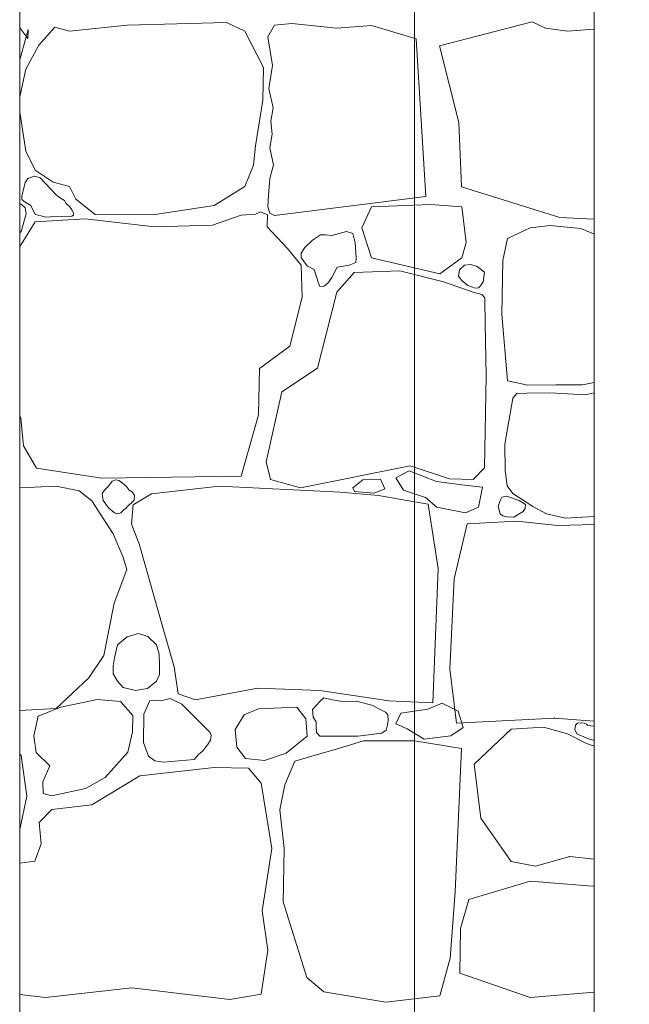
# Model space of a CAD drawing. Header units: millimetres. Extents: x -573548 to 674770, y -184010 to -47794.
# Tile 150 of 181: x 112797 to 113716, y -102510 to -101024. Entities that reach past the tile are written whole.
import ezdxf
from ezdxf.enums import TextEntityAlignment as Align

# ---------------------------------------------------------------- set-up
doc = ezdxf.new("R2010")
doc.units = ezdxf.units.MM
for name, color, linetype, lineweight in [('A.02 RZUT PIWNICY_is$0$_HATCH_Nr_pióra__18', 8, 'Continuous', 9), ('A.02 RZUT PIWNICY_is$0$Structural - Bearing_Nr_pióra__21', 8, 'Continuous', 9), ('A.02 RZUT PIWNICY_is$0$Structural - Grid', 8, 'Continuous', 9), ('A.02 RZUT PIWNICY_is$0$Structural - Grid_Nr_pióra__17', 8, 'Continuous', 9)]:
    doc.layers.add(name, color=color, linetype=linetype, lineweight=lineweight)
doc.styles.add('A.02 RZUT PIWNICY_is$0$STYL_AUTOMATYCZNY_1', font='arial.ttf')

# ---------------------------------------------------------------- blocks, each defined once
blk = doc.blocks.new('*X106')
at = {"layer": 'A.02 RZUT PIWNICY_is$0$_HATCH_Nr_pióra__18'}
for p, q in [((113379.6, -101052.2), (113367.3, -101036.3)), ((113368.9, -101079), (113380, -101038.9)), ((113380, -101038.9), (113379.6, -101052.2)), ((113420, -101035.2), (113396.1, -101062.5)), ((113442.3, -101041.4), (113420, -101035.2)), ((113529.4, -101031.9), (113442.3, -101041.4)), ((113678.9, -101028.2), (113529.4, -101031.9)), ((113706.5, -101041.4), (113678.9, -101028.2)), ((113751.5, -101032.3), (113741.5, -101049.8)), ((113777.5, -101029.8), (113751.5, -101032.3)), ((113844.8, -101036.9), (113777.5, -101029.8)), ((113897.7, -101032.7), (113844.8, -101036.9)), ((113965.2, -101053), (113897.7, -101032.7)), ((114000, -101063.4), (114139.9, -101027)), ((114139.9, -101027), (114160.1, -101036.5)), ((114160.1, -101036.5), (114193.4, -101041.4)), ((114193.4, -101041.4), (114233.3, -101038.2)), ((113735, -101095.9), (113706.5, -101041.4)), ((113741.5, -101049.8), (113748.2, -101093.2)), ((113979.6, -101290.7), (113965.2, -101053)), ((113396.1, -101062.5), (113376.3, -101098.4)), ((114029.5, -101179.1), (114000, -101063.4)), ((113367.3, -101083.9), (113368.9, -101079)), ((113376.3, -101098.4), (113367.3, -101140.2)), ((113733.8, -101145.4), (113735, -101095.9)), ((113748.2, -101093.2), (113742.7, -101127.5)), ((113742.7, -101127.5), (113749.4, -101156.7)), ((113723, -101214.4), (113733.8, -101145.4)), ((113749.4, -101156.7), (113746.1, -101176.8)), ((113367.3, -101163.2), (113376.7, -101222.2)), ((113746.1, -101176.8), (113748, -101196.6)), ((114033.3, -101275.9), (114029.5, -101179.1)), ((113748, -101196.6), (113744.4, -101217.4)), ((113719.7, -101243.3), (113723, -101214.4)), ((113744.4, -101217.4), (113750, -101242.8)), ((113376.7, -101222.2), (113390.7, -101251.1)), ((113706.5, -101275.5), (113719.7, -101243.3)), ((113750, -101242.8), (113744.2, -101263.4)), ((113389.4, -101260), (113379.3, -101263.5)), ((113398.1, -101262.6), (113389.4, -101260)), ((113390.7, -101251.1), (113417.6, -101268.9)), ((113375.6, -101269.7), (113370.4, -101290.3)), ((113379.3, -101263.5), (113375.6, -101269.7)), ((113422.4, -101288.2), (113398.1, -101262.6)), ((113417.6, -101268.9), (113442.3, -101275.5)), ((113442.3, -101275.5), (113451.8, -101294.9)), ((113660.3, -101304), (113706.5, -101275.5)), ((113744.2, -101263.4), (113742.4, -101288.6)), ((114181.6, -101322.5), (114033.3, -101275.9)), ((113370.4, -101290.3), (113370.7, -101295.4)), ((113427.5, -101292), (113422.4, -101288.2)), ((113434.7, -101296.6), (113427.5, -101292)), ((113742.4, -101288.6), (113741.5, -101306.3)), ((113751.5, -101319.2), (113979.6, -101290.7)), ((113369.3, -101302.3), (113367.3, -101302)), ((113375.3, -101307.9), (113369.3, -101302.3)), ((113370.7, -101295.4), (113373.9, -101298.2)), ((113373.9, -101298.2), (113384, -101304.4)), ((113384, -101304.4), (113390.5, -101317.7)), ((113437.2, -101301.2), (113434.7, -101296.6)), ((113442.4, -101305.6), (113437.2, -101301.2)), ((113446.1, -101310.9), (113442.4, -101305.6)), ((113451.8, -101294.9), (113481.1, -101317.6)), ((113567.8, -101318.4), (113660.3, -101304)), ((113741.5, -101306.3), (113744.4, -101315.6)), ((113897.7, -101306.3), (113883.3, -101337.9)), ((113986.6, -101302.9), (113897.7, -101306.3)), ((114033.9, -101306.3), (113986.6, -101302.9)), ((114040.6, -101360), (114033.9, -101306.3)), ((113369.3, -101343.6), (113376.8, -101317)), ((113376.8, -101317), (113375.3, -101307.9)), ((113390.5, -101317.7), (113399.8, -101319.7)), ((113399.8, -101319.7), (113405.4, -101321.9)), ((113405.4, -101321.9), (113413.6, -101321.4)), ((113413.6, -101321.4), (113445.9, -101320.5)), ((113445.9, -101320.5), (113448.3, -101318.6)), ((113448.2, -101315.3), (113446.1, -101310.9)), ((113448.3, -101318.6), (113448.2, -101315.3)), ((113481.1, -101317.6), (113567.8, -101318.4)), ((113701.2, -101318.8), (113657.8, -101333.7)), ((113722.9, -101317.4), (113701.2, -101318.8)), ((113730.3, -101313.6), (113722.9, -101317.4)), ((113740.9, -101318.1), (113730.3, -101313.6)), ((113740.4, -101336.6), (113740.9, -101318.1)), ((113744.4, -101315.6), (113751.5, -101319.2)), ((113390.7, -101328.7), (113369.3, -101363)), ((113465.9, -101324.6), (113390.7, -101328.7)), ((113570.7, -101336.6), (113465.9, -101324.6)), ((113657.8, -101333.7), (113570.7, -101336.6)), ((113770.9, -101369.2), (113740.4, -101336.6)), ((114167.1, -101334.5), (114136.7, -101338)), ((114213.4, -101339), (114167.1, -101334.5)), ((114233.3, -101325), (114181.6, -101322.5)), ((113367.3, -101345.5), (113369.3, -101343.6)), ((113820.6, -101348.6), (113808.5, -101356.3)), ((113828.4, -101348.5), (113820.6, -101348.6)), ((113837.8, -101349.4), (113828.4, -101348.5)), ((113860.2, -101343.6), (113837.8, -101349.4)), ((113869.5, -101346.7), (113860.2, -101343.6)), ((113873.2, -101360.6), (113869.5, -101346.7)), ((113883.3, -101337.9), (113897.7, -101383)), ((114136.7, -101338), (114102.8, -101353.9)), ((114233.3, -101347.4), (114213.4, -101339)), ((113369.3, -101363), (113367.3, -101366.4)), ((113808.5, -101356.3), (113797.3, -101367.5)), ((113874.7, -101383.3), (113873.2, -101360.6)), ((114033.9, -101383), (114040.6, -101360)), ((114102.8, -101353.9), (114095.6, -101387.4)), ((113791.6, -101394.4), (113770.9, -101369.2)), ((113797.3, -101367.5), (113791.5, -101376.1)), ((113791.5, -101376.1), (113791.6, -101383)), ((113791.6, -101383), (113801.4, -101395.7)), ((113793.2, -101442.7), (113791.6, -101394.4)), ((113801.4, -101395.7), (113811.4, -101400.8)), ((113846.1, -101397.5), (113863.8, -101394.5)), ((113863.8, -101394.5), (113874.3, -101390.1)), ((113874.3, -101390.1), (113874.7, -101383.3)), ((113897.7, -101383), (114000.8, -101407.5)), ((114000.8, -101407.5), (114033.9, -101383)), ((114030.4, -101401.2), (114037.7, -101394.5)), ((114037.7, -101394.5), (114047.7, -101393.3)), ((114047.7, -101393.3), (114056.9, -101396.5)), ((114095.6, -101387.4), (114094, -101468.3)), ((113811.4, -101400.8), (113817.6, -101421.2)), ((113838, -101413), (113846.1, -101397.5)), ((113871.6, -101405.1), (113845.2, -101434.8)), ((113940.2, -101402.6), (113871.6, -101405.1)), ((114006.2, -101419.5), (113940.2, -101402.6)), ((114028.7, -101411), (114030.4, -101401.2)), ((114033.9, -101417.3), (114028.7, -101411)), ((114056.9, -101396.5), (114068, -101405)), ((114068, -101405), (114066.1, -101419.3)), ((113817.6, -101421.2), (113819.8, -101426.7)), ((113819.8, -101426.7), (113826.4, -101425.9)), ((113826.4, -101425.9), (113832.1, -101421.4)), ((113832.1, -101421.4), (113838, -101413)), ((114050.8, -101434.8), (114006.2, -101419.5)), ((114043, -101425), (114033.9, -101417.3)), ((114054.2, -101429), (114043, -101425)), ((114061.8, -101425.5), (114059.2, -101428.4)), ((114066.1, -101419.3), (114061.8, -101425.5)), ((113845.2, -101434.8), (113816.3, -101549.6)), ((114064.2, -101438.6), (114050.8, -101434.8)), ((114059.2, -101428.4), (114054.2, -101429)), ((114068.4, -101443.6), (114064.2, -101438.6)), ((113774.6, -101516.5), (113793.2, -101442.7)), ((114068.6, -101447.6), (114068.4, -101443.6)), ((114069, -101481.5), (114068.6, -101447.6)), ((114094, -101468.3), (114102.8, -101568.6)), ((114070.6, -101561.1), (114069, -101481.5)), ((113728.8, -101550.4), (113774.6, -101516.5)), ((113727.2, -101620.2), (113728.8, -101550.4)), ((113816.3, -101549.6), (113762.7, -101585.5)), ((114068.1, -101700.2), (114070.6, -101561.1)), ((114102.8, -101568.6), (114133.2, -101575.4)), ((114215.8, -101574.7), (114233.3, -101571.5)), ((113762.7, -101585.5), (113739.1, -101690.8)), ((114116.9, -101587.8), (114110.6, -101594.8)), ((114131.9, -101587.3), (114116.9, -101587.8)), ((114166.7, -101586.8), (114131.9, -101587.3)), ((114133.2, -101575.4), (114175.6, -101574.9)), ((114219.7, -101590.1), (114166.7, -101586.8)), ((114175.6, -101574.9), (114215.8, -101574.7)), ((114233.3, -101587.1), (114219.7, -101590.1)), ((114110.6, -101594.8), (114098.6, -101664.5)), ((113367.3, -101622.7), (113368.9, -101625.1)), ((113368.9, -101625.1), (113373, -101666.8)), ((113701.2, -101712.6), (113727.2, -101620.2)), ((113373, -101666.8), (113392.4, -101700.7)), ((114098.6, -101664.5), (114099.1, -101704.2)), ((113739.1, -101690.8), (113745.3, -101717.6)), ((113392.4, -101700.7), (113491, -101715.9)), ((113790.7, -101730), (113955.9, -101696.9)), ((113954.3, -101704.8), (113934.2, -101715.1)), ((113995.6, -101720.5), (113954.3, -101704.8)), ((113955.9, -101696.9), (114015.3, -101716.8)), ((114050.8, -101717.6), (114068.1, -101700.2)), ((114099.1, -101704.2), (114102.4, -101727.4)), ((113491, -101715.9), (113701.2, -101712.6)), ((113506.5, -101720.4), (113501, -101727.5)), ((113511.8, -101718.2), (113506.5, -101720.4)), ((113517.1, -101719.2), (113511.8, -101718.2)), ((113527.8, -101727.5), (113517.1, -101719.2)), ((113745.3, -101717.6), (113790.7, -101730)), ((113869.5, -101730.3), (113884.7, -101718.1)), ((113884.7, -101718.1), (113911.2, -101717.1)), ((113911.2, -101717.1), (113918, -101731.8)), ((113934.2, -101715.1), (113946, -101733.8)), ((114037.8, -101726.4), (113995.6, -101720.5)), ((114015.3, -101716.8), (114050.8, -101717.6)), ((113422.4, -101727.5), (113367.3, -101730.2)), ((113456.8, -101734.9), (113422.4, -101727.5)), ((113475.8, -101749.8), (113456.8, -101734.9)), ((113495, -101733.6), (113491.5, -101739)), ((113501, -101727.5), (113495, -101733.6)), ((113532.4, -101734), (113527.8, -101727.5)), ((113537.3, -101736.6), (113532.4, -101734)), ((113540.4, -101741.9), (113537.3, -101736.6)), ((113668.1, -101727.5), (113566.2, -101739.5)), ((113850.2, -101736.6), (113668.1, -101727.5)), ((113908.4, -101741.9), (113850.2, -101736.6)), ((113871.9, -101735.7), (113869.5, -101730.3)), ((113901.9, -101738.2), (113871.9, -101735.7)), ((113918, -101731.8), (113901.9, -101738.2)), ((113946, -101733.8), (113978.9, -101744.6)), ((114065.2, -101729.4), (114037.8, -101726.4)), ((114058.9, -101759.3), (114065.2, -101729.4)), ((114102.4, -101727.4), (114110.6, -101739)), ((113508.4, -101799.7), (113475.8, -101749.8)), ((113491.5, -101739), (113493.3, -101749.4)), ((113493.3, -101749.4), (113501, -101760.5)), ((113527.8, -101760.5), (113539.6, -101749)), ((113566.2, -101739.5), (113538.5, -101756)), ((113539.6, -101749), (113540.4, -101741.9)), ((113983, -101755.1), (113908.4, -101741.9)), ((113978.9, -101744.6), (113996.1, -101759.3)), ((114091.5, -101749.2), (114088.7, -101758.4)), ((114094.3, -101744.1), (114091.5, -101749.2)), ((114101, -101743), (114094.3, -101744.1)), ((114120.5, -101749.2), (114101, -101743)), ((114110.6, -101739), (114141.2, -101758.2)), ((114129.9, -101755.2), (114120.5, -101749.2)), ((113501, -101760.5), (113510.3, -101767.9)), ((113519.9, -101767.8), (113523.3, -101764.3)), ((113523.3, -101764.3), (113527.8, -101760.5)), ((113538.5, -101756), (113535.6, -101785.3)), ((113998, -101852.2), (113983, -101755.1)), ((113996.1, -101759.3), (114039.2, -101768.1)), ((114039.2, -101768.1), (114058.9, -101759.3)), ((114088.7, -101758.4), (114091.5, -101769.4)), ((114120.5, -101769.4), (114126.6, -101765.8)), ((114126.6, -101765.8), (114129.4, -101761.3)), ((114129.4, -101761.3), (114129.9, -101755.2)), ((114141.2, -101758.2), (114161.6, -101769.4)), ((113510.3, -101767.9), (113515, -101769.3)), ((113515, -101769.3), (113519.9, -101767.8)), ((114116.5, -101780.3), (114041.8, -101784.8)), ((114091.5, -101769.4), (114095.5, -101772.3)), ((114095.5, -101772.3), (114102.2, -101773.8)), ((114102.2, -101773.8), (114112.1, -101774.3)), ((114112.1, -101774.3), (114120.5, -101769.4)), ((114178.7, -101787.2), (114116.5, -101780.3)), ((114161.6, -101769.4), (114190.1, -101776)), ((114190.1, -101776), (114233.3, -101773.6)), ((113535.6, -101785.3), (113547.4, -101814.6)), ((114041.8, -101784.8), (114022.4, -101867.7)), ((114233.3, -101785.4), (114178.7, -101787.2)), ((113522.8, -101833.6), (113508.4, -101799.7)), ((113547.4, -101814.6), (113583.1, -101940.9)), ((113528.6, -101853.4), (113522.8, -101833.6)), ((113509.6, -101904.2), (113528.6, -101853.4)), ((113990.1, -102054.8), (113998, -101852.2)), ((114022.4, -101867.7), (114015.9, -102003.4)), ((113493.9, -101983.4), (113509.6, -101904.2)), ((113583.1, -101940.9), (113600.4, -102000.3)), ((113529.4, -101955.1), (113514.8, -101967)), ((113546.4, -101950.2), (113529.4, -101955.1)), ((113560.2, -101954.4), (113546.4, -101950.2)), ((113573.5, -101967), (113560.2, -101954.4)), ((113514.8, -101967), (113510.1, -101986.5)), ((113577.3, -101981.3), (113573.5, -101967)), ((113471.6, -102016.9), (113493.9, -101983.4)), ((113510.1, -101986.5), (113508.2, -101998.6)), ((113577.8, -101997), (113577.3, -101981.3)), ((113508.2, -101998.6), (113508, -102011)), ((113577.9, -102012), (113577.8, -101997)), ((113600.4, -102000.3), (113606.2, -102041.2)), ((114015.9, -102003.4), (114025.9, -102085.1)), ((113422.4, -102063.1), (113471.6, -102016.9)), ((113508, -102011), (113514.8, -102022.2)), ((113573.5, -102022.2), (113577.9, -102012)), ((113514.8, -102022.2), (113523.5, -102031.6)), ((113523.5, -102031.6), (113542.1, -102036.2)), ((113542.1, -102036.2), (113559.8, -102032.8)), ((113559.8, -102032.8), (113573.5, -102022.2)), ((113632.2, -102049.9), (113726.3, -102032.5)), ((113726.3, -102032.5), (113820, -102035.8)), ((113484, -102049.5), (113429.1, -102061)), ((113519.1, -102052.4), (113484, -102049.5)), ((113594.3, -102048), (113579.9, -102051.7)), ((113611.6, -102056.5), (113594.3, -102048)), ((113606.2, -102041.2), (113632.2, -102049.9)), ((113820, -102035.8), (113923.7, -102051.5)), ((113826, -102047.2), (113820, -102052.8)), ((113839, -102050.2), (113826, -102047.2)), ((113367.3, -102066), (113422.4, -102063.1)), ((113429.1, -102061), (113394.9, -102074.7)), ((113537.7, -102073.8), (113519.1, -102052.4)), ((113563.7, -102051.1), (113554.4, -102071.8)), ((113579.9, -102051.7), (113563.7, -102051.1)), ((113654.5, -102099.4), (113611.6, -102056.5)), ((113727.2, -102063.5), (113705.7, -102072.6)), ((113785, -102061), (113727.2, -102063.5)), ((113798.6, -102078.8), (113785, -102061)), ((113820, -102052.8), (113808.5, -102064.7)), ((113808.5, -102064.7), (113809.5, -102076.5)), ((113856.8, -102053.1), (113839, -102050.2)), ((113877, -102052.8), (113856.8, -102053.1)), ((113899.9, -102058.8), (113877, -102052.8)), ((113909.7, -102064.2), (113899.9, -102058.8)), ((113919, -102068.8), (113909.7, -102064.2)), ((113923.7, -102051.5), (113990.1, -102054.8)), ((113942.1, -102070.3), (113982.4, -102064.3)), ((113982.4, -102064.3), (114004.1, -102055.2)), ((114004.1, -102055.2), (114028.2, -102067.3)), ((113394.9, -102074.7), (113388.6, -102104.5)), ((113537.3, -102098.6), (113537.7, -102073.8)), ((113554.4, -102071.8), (113553.8, -102114.3)), ((113705.7, -102072.6), (113691.9, -102094.9)), ((113800.9, -102104.7), (113798.6, -102078.8)), ((113809.5, -102076.5), (113814.3, -102083.5)), ((113922.5, -102072.7), (113919, -102068.8)), ((113922.6, -102081.2), (113922.5, -102072.7)), ((113934.3, -102086.5), (113942.1, -102070.3)), ((114025.9, -102085.1), (114173.7, -102077.6)), ((114028.2, -102067.3), (114036, -102092)), ((114173.7, -102077.6), (114233.3, -102082.1)), ((113814.3, -102083.5), (113814.1, -102090.8)), ((113814.1, -102090.8), (113815, -102099.2)), ((113919.8, -102095.9), (113921.7, -102087.8)), ((113921.7, -102087.8), (113922.6, -102081.2)), ((113951.7, -102093.8), (113934.3, -102086.5)), ((113977, -102109.4), (113951.7, -102093.8)), ((114036, -102092), (114017.3, -102104.6)), ((114108.2, -102094.2), (114052.7, -102147.1)), ((114156.8, -102091.6), (114108.2, -102094.2)), ((114193.1, -102101.4), (114156.8, -102091.6)), ((114205.4, -102088.5), (114204.3, -102095.1)), ((114208.3, -102085.1), (114205.4, -102088.5)), ((114214.3, -102084.6), (114208.3, -102085.1)), ((114218.6, -102085.4), (114214.3, -102084.6)), ((114221.9, -102086.9), (114218.6, -102085.4)), ((114223.6, -102088.9), (114221.9, -102086.9)), ((114233.3, -102089.7), (114223.6, -102088.9)), ((113388.6, -102104.5), (113392, -102129.6)), ((113530.1, -102129.3), (113537.3, -102098.6)), ((113656.1, -102103.8), (113654.5, -102099.4)), ((113655.1, -102110.8), (113656.1, -102103.8)), ((113691.9, -102094.9), (113694.6, -102121.7)), ((113768.9, -102130.4), (113800.9, -102104.7)), ((113815, -102099.2), (113820, -102104.8)), ((113820, -102104.8), (113877, -102104.8)), ((113877, -102104.8), (113913.3, -102100.3)), ((113913.3, -102100.3), (113919.8, -102095.9)), ((114017.3, -102104.6), (113977, -102109.4)), ((114221.7, -102116.1), (114193.1, -102101.4)), ((114204.3, -102095.1), (114207.1, -102101.4)), ((114207.1, -102101.4), (114225.1, -102108.9)), ((114225.1, -102108.9), (114233.3, -102111.5)), ((113553.8, -102114.3), (113561.3, -102135.1)), ((113643.4, -102127), (113650.3, -102117.8)), ((113650.3, -102117.8), (113655.1, -102110.8)), ((113694.6, -102121.7), (113707.8, -102138.6)), ((113847.7, -102123.4), (113807.7, -102134.9)), ((113885.7, -102111.8), (113847.7, -102123.4)), ((113924.1, -102111.8), (113885.7, -102111.8)), ((113962.5, -102111.8), (113924.1, -102111.8)), ((114033.4, -102123.5), (113962.5, -102111.8)), ((114024, -102339.6), (114033.4, -102123.5)), ((114233.3, -102120.1), (114221.7, -102116.1)), ((113369.3, -102134.1), (113367.3, -102132.3)), ((113377.9, -102195.6), (113369.3, -102134.1)), ((113392, -102129.6), (113412.6, -102149.8)), ((113496, -102167.1), (113530.1, -102129.3)), ((113561.3, -102135.1), (113570.9, -102142.1)), ((113630.2, -102140), (113636.5, -102133)), ((113636.4, -102133.3), (113643.4, -102127)), ((113707.8, -102138.6), (113736.2, -102141.5)), ((113736.2, -102141.5), (113768.9, -102130.4)), ((113807.7, -102134.9), (113782, -102142.6)), ((113412.6, -102149.8), (113402.3, -102174.1)), ((113660.7, -102152.3), (113548.4, -102164.6)), ((113570.9, -102142.1), (113583.9, -102144.4)), ((113583.9, -102144.4), (113630.2, -102140)), ((113712.3, -102153.1), (113660.7, -102152.3)), ((113731.3, -102176.1), (113712.3, -102153.1)), ((113782, -102142.6), (113766.9, -102178.5)), ((114052.7, -102147.1), (114062.5, -102228.8)), ((113466.3, -102184), (113496, -102167.1)), ((113548.4, -102164.6), (113476.2, -102208.4)), ((113402.3, -102174.1), (113402.7, -102191.5)), ((113747.4, -102274.4), (113731.3, -102176.1)), ((113766.9, -102178.5), (113759.4, -102216.1)), ((113367.3, -102245.8), (113377.9, -102195.6)), ((113402.7, -102191.5), (113415.9, -102195.2)), ((113415.9, -102195.2), (113466.3, -102184)), ((113476.2, -102208.4), (113415.9, -102215.4)), ((113415.9, -102215.4), (113396.5, -102235.2)), ((113759.4, -102216.1), (113765.9, -102274.2)), ((113396.5, -102235.2), (113399.4, -102267.4)), ((114062.5, -102228.8), (114108.2, -102294.2)), ((113399.4, -102267.4), (113389.9, -102293.4)), ((113732.9, -102368.6), (113747.4, -102274.4)), ((113765.9, -102274.2), (113764.3, -102354.9)), ((114145.2, -102301.3), (114196.7, -102286.6)), ((114196.7, -102286.6), (114233.3, -102290.6)), ((113389.9, -102293.4), (113367.3, -102296.5)), ((114108.2, -102294.2), (114145.2, -102301.3)), ((114136.9, -102323.6), (114044.4, -102351.2)), ((114230.3, -102331.4), (114136.9, -102323.6)), ((114233.3, -102330.6), (114230.3, -102331.4)), ((114016.2, -102439.8), (114024, -102339.6)), ((113764.3, -102354.9), (113800.2, -102469.3)), ((114044.4, -102351.2), (114031.9, -102395.3)), ((113741.6, -102427.6), (113732.9, -102368.6)), ((114031.9, -102395.3), (114031.1, -102462.5)), ((113731.3, -102494.1), (113741.6, -102427.6)), ((114000.6, -102496.7), (114016.2, -102439.8)), ((114031.1, -102462.5), (114136.9, -102499.4)), ((113800.2, -102469.3), (113825.8, -102490.8)), ((113367.3, -102494.5), (113406, -102499.4)), ((113406, -102499.4), (113536.5, -102484.6)), ((113536.5, -102484.6), (113684.2, -102502.3)), ((113684.2, -102502.3), (113731.3, -102494.1)), ((113825.8, -102490.8), (113919.1, -102506.4)), ((114136.9, -102499.4), (114233.3, -102491.1)), ((113919.1, -102506.4), (114000.6, -102496.7))]:
    blk.add_line(p, q, dxfattribs=at)
for p in [(114064.2, -101438.6), (113527.8, -101760.5), (114173.7, -102077.6), (114196.7, -102286.6)]:
    blk.add_point(p, dxfattribs=at)
blk = doc.blocks.new('A.02 RZUT PIWNICY_is$0$Wypełnienie_14_1')
at = {"layer": 'A.02 RZUT PIWNICY_is$0$_HATCH_Nr_pióra__18'}
blk.add_blockref('*X106', (0, 0), dxfattribs=at)
blk = doc.blocks.new('A.02 RZUT PIWNICY_is$0$Standardowy znacznik osi')
at = {"layer": 'A.02 RZUT PIWNICY_is$0$Structural - Grid_Nr_pióra__17'}
blk.add_line((1000, 0), (17855.4, 0), dxfattribs=at)
at = {"layer": 'A.02 RZUT PIWNICY_is$0$Structural - Grid_Nr_pióra__17', "style": 'A.02 RZUT PIWNICY_is$0$STYL_AUTOMATYCZNY_1'}
for tag, p in [('AC_MarkerText_1_0', (5, -80)), ('AC_MarkerText_1_1', (19360.4, -80))]:
    blk.add_attdef(tag, text='', height=350, rotation=270, dxfattribs=at).set_placement(p, align=Align.TOP_CENTER)
blk = doc.blocks.new('A.02 RZUT PIWNICY_is')
at = {"layer": 'A.02 RZUT PIWNICY_is$0$Structural - Bearing_Nr_pióra__21'}
blk.add_line((113367.3, -104498.1), (113367.3, -100578.1), dxfattribs=at)
blk.add_lwpolyline([(117621.8, -93967.8), (114233.3, -93967.8), (114233.3, -104498.1), (117621.8, -104498.1)], close=True, dxfattribs=at)
at = {"layer": 'A.02 RZUT PIWNICY_is$0$_HATCH_Nr_pióra__18'}
blk.add_blockref('A.02 RZUT PIWNICY_is$0$Wypełnienie_14_1', (0, 0), dxfattribs=at)
at = {"layer": 'A.02 RZUT PIWNICY_is$0$Structural - Grid', "zscale": 1000, "rotation": 90}
blk.add_blockref('A.02 RZUT PIWNICY_is$0$Standardowy znacznik osi', (113962.3, -108395.1), dxfattribs=at)

msp = doc.modelspace()

# ---------------------------------------------------------------- block references
at = {"ltscale": 10}
msp.add_blockref('A.02 RZUT PIWNICY_is', (-570.227, 0), dxfattribs=at)

doc.saveas('drawing.dxf')
